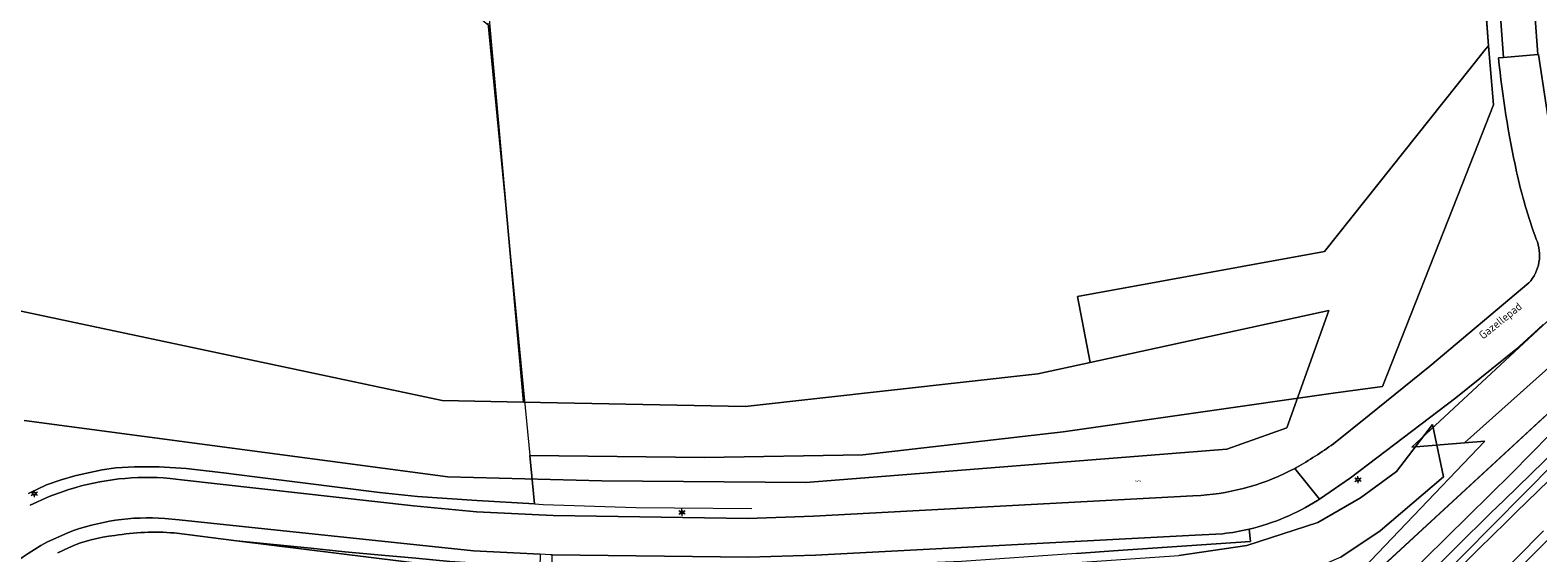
# Model space of a CAD drawing. Header units: metres. Extents: x 163628 to 167676, y 402708 to 405373.
# Tile 19 of 256: x 163997 to 164129, y 403200 to 403246. Entities that reach past the tile are written whole.
import ezdxf
from ezdxf.enums import TextEntityAlignment as Align

# ---------------------------------------------------------------- set-up
doc = ezdxf.new("R2010")
doc.units = ezdxf.units.M
doc.layers.get('0').update_dxf_attribs({"lineweight": 25})
for name, color, linetype, lineweight in [('X-CA190022.004-UO-BGT_Ondergrond$0$GE_201_SHDHek_Lijn_GEM', 253, 'X-CA190022.004-UO-BGT_Ondergrond$0$Hekwerk', 9), ('X-CA190022.004-UO-BGT_Ondergrond$0$GE_202_SHDMuur30cm_Lijn_GEM', 253, 'Continuous', 9), ('X-CA190022.004-UO-BGT_Ondergrond$0$GE_244_Taludlijn_Lijn_GEM', 253, 'Continuous', 9), ('X-CA190022.004-UO-BGT_Ondergrond$0$GE_251_SPRTrein_as_Lijn_GEM', 253, 'Continuous', 9), ('X-CA190022.004-UO-BGT_Ondergrond$0$GE_316_WGDFietspad_Vlak_GEM', 253, 'Continuous', 9), ('X-CA190022.004-UO-BGT_Ondergrond$0$GE_367_OWGBerm_groenvoorziening_grasenk_GEM', 253, 'Continuous', 9), ('X-CA190022.004-UO-BGT_Ondergrond$0$GE_401_OTDErf_Vlak_GEM', 253, 'Continuous', 9), ('X-CA190022.004-UO-BGT_Ondergrond$0$GE_477_BTDGroenvoorziening_Vlak_GEM', 253, 'Continuous', 9), ('X-CA190022.004-UO-BGT_Ondergrond$0$GE_478_BTDGroenvoorziening_bosplantsoen_GEM', 253, 'Continuous', 9), ('X-CA190022.004-UO-BGT_Ondergrond$0$GE_479_BTDGroenvoorziening_grasenkruida_GEM', 253, 'Continuous', 9), ('X-CA190022.004-UO-BGT_Ondergrond$0$GE_491_VGOHaag_Inrichtend_Vlak_GEM', 253, 'Continuous', 9), ('X-CA190022.004-UO-BGT_Ondergrond$0$GE_861_PALLichtmast_Punt_GEM', 253, 'Continuous', 9), ('X-CA190022.004-UO-BGT_Ondergrond$0$GE_884_PutGasput_Punt_GEM', 253, 'Continuous', 9), ('X-CA190022.004-UO-KAD_Percelen$0$B-WE-KG-GRENS_PERCEEL-GV', 150, 'Continuous', 9), ('X-CA190022.004-UO-TXT_Tekst 1op200$0$X-XX-AL-T35', 7, 'Continuous', 35)]:
    doc.layers.add(name, color=color, linetype=linetype, lineweight=lineweight)
doc.styles.add('X-CA190022.004-UO-BGT_Ondergrond$0$NLCS-ISO', font='NLCS-ISO.ttf')
doc.styles.add('X-CA190022.004-UO-BGT_Ondergrond$0$NLCS-ISO-M250-T30', font='NLCS-ISO.ttf', dxfattribs={"height": 0.75})
doc.styles.add('X-CA190022.004-UO-TXT_Tekst 1op200$0$NLCS-ISO-M200-T35', font='NLCS-ISO.ttf', dxfattribs={"height": 0.7})
doc.linetypes.add('X-CA190022.004-UO-BGT_Ondergrond$0$Hekwerk', pattern='A,5,-1.5,[2,dgnlstyle-Veghel.shx,S=0.007937,R=0,X=0,Y=0],-1.5', length=8)

# ---------------------------------------------------------------- blocks, each defined once
blk = doc.blocks.new('X-CA190022.004-UO-BGT_Ondergrond$0$N-SIE-WEG_LICHTMAST-SO')
h = blk.add_hatch(color=256)
h.paths.add_polyline_path([(1.2, 0.5, 0.658505), (-1.2, 0.5)])
h.paths.add_polyline_path([(-1.2, -0.5, 0.658505), (1.2, -0.5)])
at = {"flags": 128}
for points in [[(-2.2, 1.3), (-1.1, 0.6)], [(-1.2, 0.5), (1.2, 0.5)], [(0, 1.3), (0, 2.5)], [(1.1, 0.6), (2.2, 1.3)], [(-2.2, -1.3), (-1.1, -0.6)], [(-1.2, -0.5), (1.2, -0.5)], [(0, -1.3), (0, -2.5)], [(2.2, -1.3), (1.1, -0.6)]]:
    blk.add_lwpolyline(points, dxfattribs=at)
at = {"ltscale": 0.5}
blk.add_circle((0, 0), 1.27, dxfattribs=at)
at = {"style": 'X-CA190022.004-UO-BGT_Ondergrond$0$NLCS-ISO'}
blk.add_attdef('TYPE', text='', height=1.8, dxfattribs=at).set_placement((0, 2.5), align=Align.BOTTOM_CENTER)
blk = doc.blocks.new('X-CA190022.004-UO-BGT_Ondergrond$0$IMGEOLichtmastpaal')
at = {"xscale": 5, "yscale": 5, "zscale": 5}
blk.add_blockref('X-CA190022.004-UO-BGT_Ondergrond$0$N-SIE-WEG_LICHTMAST-SO', (0, 6.4), dxfattribs=at)
blk = doc.blocks.new('X-CA190022.004-UO-BGT_Ondergrond$0$IMGEOGasput')
at = {"insert": (-7, 3.4), "char_height": 6, "attachment_point": 1, "style": 'X-CA190022.004-UO-BGT_Ondergrond$0$NLCS-ISO-M250-T30'}
blk.add_mtext_dynamic_manual_height_columns('GAS', width=7.484, gutter_width=3.75, heights=[0], dxfattribs=at)

msp = doc.modelspace()

# ---------------------------------------------------------------- linework, layer by layer
at = {"layer": 'X-CA190022.004-UO-BGT_Ondergrond$0$GE_201_SHDHek_Lijn_GEM'}
for p, q in [((164124.471, 403244.666), (164123.405, 403259.221)), ((164036.848, 403246.646), (164040.512, 403208.765)), ((164124.922, 403239.497), (164124.471, 403244.666)), ((164122.163, 403232.497), (164124.922, 403239.497)), ((164115.198, 403214.83), (164122.163, 403232.497)), ((164110.859, 403214.249), (164115.198, 403214.83)), ((164087.239, 403210.858), (164110.859, 403214.249)), ((164069.671, 403208.844), (164087.239, 403210.858)), ((164040.512, 403208.765), (164055.81, 403208.602)), ((164055.81, 403208.602), (164069.671, 403208.844))]:
    msp.add_line(p, q, dxfattribs=at)
at = {"layer": 'X-CA190022.004-UO-BGT_Ondergrond$0$GE_202_SHDMuur30cm_Lijn_GEM'}
for p, q in [((163998.19, 403206.198), (163999.468, 403206.658)), ((163998.19, 403206.198), (163999.468, 403206.658)), ((163999.468, 403206.658), (164000.675, 403206.999)), ((163999.468, 403206.658), (164000.675, 403206.999)), ((164000.675, 403206.999), (164001.31, 403207.15)), ((164000.675, 403206.999), (164001.31, 403207.15)), ((164001.31, 403207.15), (164003.064, 403207.531)), ((164001.31, 403207.15), (164003.064, 403207.531)), ((164003.064, 403207.531), (164004.247, 403207.69)), ((164003.064, 403207.531), (164004.247, 403207.69)), ((164004.247, 403207.69), (164005.89, 403207.785)), ((164004.247, 403207.69), (164005.89, 403207.785)), ((164005.89, 403207.785), (164008.049, 403207.777)), ((164005.89, 403207.785), (164008.049, 403207.777)), ((164008.049, 403207.777), (164010.43, 403207.634)), ((164008.049, 403207.777), (164010.43, 403207.634)), ((164010.43, 403207.634), (164013.684, 403207.269)), ((164010.43, 403207.634), (164013.684, 403207.269)), ((164013.684, 403207.269), (164016.431, 403206.912)), ((164013.684, 403207.269), (164016.431, 403206.912)), ((164016.431, 403206.912), (164020.646, 403206.396)), ((164016.431, 403206.912), (164020.646, 403206.396)), ((163996.595, 403205.459), (163998.19, 403206.198)), ((163996.595, 403205.459), (163998.19, 403206.198)), ((164020.646, 403206.396), (164027.357, 403205.547)), ((164020.646, 403206.396), (164027.357, 403205.547)), ((164027.357, 403205.547), (164030.69, 403205.198)), ((164027.357, 403205.547), (164030.69, 403205.198)), ((164030.69, 403205.198), (164035.882, 403204.833)), ((164030.69, 403205.198), (164035.882, 403204.833)), ((164035.882, 403204.833), (164040.921, 403204.529)), ((164035.882, 403204.833), (164040.921, 403204.529)), ((164040.921, 403204.529), (164041.676, 403204.484)), ((164041.676, 403204.484), (164049.797, 403204.214)), ((164049.797, 403204.214), (164059.947, 403204.129))]:
    msp.add_line(p, q, dxfattribs=at)
at = {"layer": 'X-CA190022.004-UO-BGT_Ondergrond$0$GE_244_Taludlijn_Lijn_GEM'}
for p, q in [((164113.031, 403197.088), (164135.979, 403218.262)), ((164131.533, 403212.333), (164126.493, 403207.206)), ((164116.418, 403207.367), (164119.572, 403211.486)), ((164120.541, 403206.911), (164119.572, 403211.486)), ((164113.261, 403205.071), (164116.418, 403207.367)), ((164114.988, 403202.187), (164120.541, 403206.911)), ((164126.493, 403207.206), (164117.008, 403197.866)), ((164109.52, 403202.905), (164113.261, 403205.071)), ((164103.321, 403200.904), (164109.52, 403202.905)), ((164009.38, 403201.99), (164014.838, 403201.313)), ((164014.838, 403201.313), (164032.28, 403199.15)), ((164111.536, 403199.866), (164114.988, 403202.187)), ((164000.1, 403200.696), (163999.17, 403200.25)), ((164097.364, 403200.02), (164103.321, 403200.904))]:
    msp.add_line(p, q, dxfattribs=at)
for centre, radius, start, end in [((164005.496, 403188.508), 13.329, 95.74769, 113.87967), ((164007.648, 403181.071), 20.99, 85.26591, 99.56168)]:
    msp.add_arc(centre, radius, start, end, dxfattribs=at)
at = {"layer": 'X-CA190022.004-UO-BGT_Ondergrond$0$GE_251_SPRTrein_as_Lijn_GEM'}
for p, q in [((164135.436, 403214.253), (164125.861, 403204.877)), ((164126.911, 403203.806), (164136.429, 403213.126)), ((164114.699, 403192.416), (164130.235, 403208.098)), ((164121.942, 403193.672), (164133.984, 403205.731)), ((164116.16, 403188.87), (164129.281, 403202.19))]:
    msp.add_line(p, q, dxfattribs=at)
msp.add_arc((164454.085, 402865.471), 472.152, 134.04044, 137.28007, dxfattribs=at)
at = {"layer": 'X-CA190022.004-UO-BGT_Ondergrond$0$GE_251_SPRTrein_as_Lijn_GEM', "extrusion": (0, 0, -1)}
msp.add_arc((-164453.572, 402865.99), 469.923, 42.71455, 45.96179, dxfattribs=at)
at = {"layer": 'X-CA190022.004-UO-BGT_Ondergrond$0$GE_316_WGDFietspad_Vlak_GEM', "flags": 128}
for points in [[(164119.931, 403364.224), (164128.789, 403243.894), (164125.784, 403243.64), (164118.279, 403345.82), (164116.721, 403366.226)], [(164125.354, 403243.604), (164125.784, 403243.64), (164128.789, 403243.894), (164128.863, 403243.9), (164130.211, 403235.024), (164131.021, 403231.356)], [(164110.897, 403209.807), (164114.012, 403212.315), (164119.348, 403216.612), (164128, 403223.888)], [(164129.26, 403220.253), (164128.852, 403219.877), (164126.883, 403218.059), (164121.604, 403213.813), (164112.399, 403206.83), (164109.674, 403204.962), (164107.51, 403207.639), (164107.58, 403207.676), (164107.65, 403207.714)], [(164009.002, 403206.764), (164010.019, 403206.65), (164030.33, 403204.37), (164035.841, 403203.85), (164042.55, 403203.51), (164059.61, 403203.27), (164065.36, 403203.46), (164098.58, 403205.24), (164099.282, 403205.278)], [(164107.51, 403207.639), (164109.674, 403204.962), (164109.499, 403204.842)], [(163996.754, 403204.427), (163998.419, 403205.175), (164000.135, 403205.795)], [(164101.214, 403201.928), (164098.775, 403201.8), (164065.53, 403200.05), (164059.66, 403199.87), (164042.483, 403200.078), (164042.29, 403200.08), (164041.435, 403200.123), (164035.57, 403200.42), (164009.8, 403203.13), (164008.548, 403203.262)], [(164000.052, 403202.01), (163998.27, 403201.21)]]:
    msp.add_lwpolyline(points, dxfattribs=at)
at = {"layer": 'X-CA190022.004-UO-BGT_Ondergrond$0$GE_316_WGDFietspad_Vlak_GEM', "extrusion": (0, 0, -1)}
for centre, radius, start, end in [((-164213.005, 403252.374), 88.089, 347.71648, 354.28633), ((-164169.408, 403242.85), 43.463, 339.63593, 347.75728), ((-164006.982, 403184.195), 22.659, 72.41192, 95.11483), ((-164098.952, 403221.593), 19.795, 237.80445, 256.71457), ((-164098.89, 403221.951), 20.158, 256.77779, 263.38066)]:
    msp.add_arc(centre, radius, start, end, dxfattribs=at)
at = {"layer": 'X-CA190022.004-UO-BGT_Ondergrond$0$GE_316_WGDFietspad_Vlak_GEM'}
for centre, radius, start, end in [((164125.349, 403226.32), 3.598, 317.46512, 22.98607), ((164089.321, 403239.713), 36.877, 299.80317, 305.80808), ((164097.83, 403225.855), 20.628, 274.0358, 297.98555), ((164007.112, 403183.557), 19.757, 85.83066, 110.93529), ((164008.305, 403182.49), 21.24, 118.19241, 146.3669)]:
    msp.add_arc(centre, radius, start, end, dxfattribs=at)
at = {"layer": 'X-CA190022.004-UO-BGT_Ondergrond$0$GE_367_OWGBerm_groenvoorziening_grasenk_GEM', "flags": 128}
for points in [[(164131.021, 403231.356), (164130.211, 403235.024), (164128.863, 403243.9), (164128.789, 403243.894), (164119.931, 403364.224)], [(164118.279, 403345.82), (164125.784, 403243.64), (164125.354, 403243.604)], [(163996.595, 403205.459), (163998.19, 403206.198), (163999.468, 403206.658), (164000.675, 403206.999), (164001.31, 403207.15), (164003.064, 403207.531), (164004.247, 403207.69), (164005.89, 403207.785), (164008.049, 403207.777), (164010.43, 403207.634), (164013.684, 403207.269), (164016.431, 403206.912), (164020.646, 403206.396), (164027.357, 403205.547), (164030.69, 403205.198), (164035.882, 403204.833), (164040.921, 403204.529), (164040.512, 403208.765), (164055.81, 403208.602), (164069.671, 403208.844), (164087.239, 403210.858), (164110.859, 403214.249), (164115.198, 403214.83), (164122.163, 403232.497), (164124.922, 403239.497), (164124.471, 403244.666), (164123.405, 403259.221)], [(164128, 403223.888), (164119.348, 403216.612), (164114.012, 403212.315), (164110.897, 403209.807)], [(164037.927, 403105.311), (164042.371, 403110.676), (164050.212, 403119.657), (164054.379, 403124.429), (164060.936, 403132.053), (164061.111, 403131.925), (164061.663, 403132.621), (164061.517, 403132.729), (164065.913, 403137.84), (164073.955, 403148.27), (164083.469, 403160.344), (164095.034, 403174.186), (164105.403, 403185.653), (164117.008, 403197.866), (164126.493, 403207.206), (164131.533, 403212.333)], [(164099.282, 403205.278), (164098.58, 403205.24), (164065.36, 403203.46), (164059.61, 403203.27), (164042.55, 403203.51), (164035.841, 403203.85), (164030.33, 403204.37), (164010.019, 403206.65), (164009.002, 403206.764)], [(164107.65, 403207.714), (164107.58, 403207.676), (164107.51, 403207.639)], [(164000.135, 403205.795), (163998.419, 403205.175), (163996.754, 403204.427)], [(164008.548, 403203.262), (164009.8, 403203.13), (164035.57, 403200.42), (164041.435, 403200.123), (164041.391, 403199.007), (164039.686, 403199.114), (164037.398, 403199.257), (164037.367, 403199.259), (164036.266, 403199.328), (164035.645, 403199.367), (164035.384, 403199.383), (164035.337, 403199.386), (164034.863, 403199.416), (164033.509, 403199.501), (164030.535, 403199.776), (164027.517, 403200.056), (164024.321, 403200.352), (164021.339, 403200.654), (164014.838, 403201.313), (164009.38, 403201.99)], [(163998.27, 403201.21), (164000.052, 403202.01)], [(164103.501, 403202.328), (164103.639, 403201.245), (164092.03, 403200.444), (164088.381, 403200.193), (164078.332, 403199.5), (164059.906, 403198.742), (164056.906, 403198.744), (164055.424, 403198.763), (164053.845, 403198.783), (164053.312, 403198.79), (164051.379, 403198.814), (164049.126, 403198.842), (164045.334, 403198.89), (164042.745, 403198.922), (164042.465, 403198.939), (164042.483, 403200.078), (164059.66, 403199.87), (164065.53, 403200.05), (164098.775, 403201.8), (164101.214, 403201.928)], [(164000.1, 403200.696), (163999.17, 403200.25)]]:
    msp.add_lwpolyline(points, dxfattribs=at)
at = {"layer": 'X-CA190022.004-UO-BGT_Ondergrond$0$GE_367_OWGBerm_groenvoorziening_grasenk_GEM'}
for centre, radius, start, end in [((164213.005, 403252.374), 88.089, 185.71367, 192.28352), ((164169.408, 403242.85), 43.463, 192.24272, 200.36407), ((164006.982, 403184.195), 22.659, 84.88517, 107.58808), ((164005.496, 403188.508), 13.329, 95.74769, 113.87967), ((164007.648, 403181.071), 20.99, 85.26591, 99.56168), ((164098.89, 403221.951), 20.158, 276.61934, 283.22221)]:
    msp.add_arc(centre, radius, start, end, dxfattribs=at)
at = {"layer": 'X-CA190022.004-UO-BGT_Ondergrond$0$GE_367_OWGBerm_groenvoorziening_grasenk_GEM', "extrusion": (0, 0, -1)}
for centre, radius, start, end in [((-164125.349, 403226.32), 3.598, 157.01393, 222.53488), ((-164089.321, 403239.713), 36.877, 234.19192, 240.19683), ((-164097.83, 403225.855), 20.628, 242.01445, 265.9642), ((-164007.112, 403183.557), 19.757, 69.06471, 94.16934), ((-164008.305, 403182.49), 21.24, 33.6331, 61.80759)]:
    msp.add_arc(centre, radius, start, end, dxfattribs=at)
at = {"layer": 'X-CA190022.004-UO-BGT_Ondergrond$0$GE_401_OTDErf_Vlak_GEM', "flags": 128}
for points in [[(164123.405, 403259.221), (164124.471, 403244.666), (164124.922, 403239.497), (164122.163, 403232.497), (164115.198, 403214.83), (164110.859, 403214.249), (164087.239, 403210.858), (164069.671, 403208.844), (164055.81, 403208.602), (164040.512, 403208.765), (164040.921, 403204.529), (164035.882, 403204.833), (164030.69, 403205.198), (164027.357, 403205.547), (164020.646, 403206.396), (164016.431, 403206.912), (164013.684, 403207.269), (164010.43, 403207.634), (164008.049, 403207.777), (164005.89, 403207.785), (164004.247, 403207.69), (164003.064, 403207.531), (164001.31, 403207.15), (164000.675, 403206.999), (163999.468, 403206.658), (163998.19, 403206.198), (163996.595, 403205.459)], [(164108.963, 403198.775), (164105.648, 403198.116), (164099.769, 403197.61), (164079.26, 403197.35), (164058.4, 403195.95), (164053.833, 403196.096), (164053.842, 403198.287), (164055.34, 403198.268), (164057.47, 403198.24), (164076.99, 403198.97), (164086.783, 403199.286), (164097.364, 403200.02), (164103.321, 403200.904), (164109.52, 403202.905), (164113.261, 403205.071), (164116.418, 403207.367), (164119.572, 403211.486), (164120.541, 403206.911), (164114.988, 403202.187), (164111.536, 403199.866), (164108.963, 403198.775)]]:
    msp.add_lwpolyline(points, dxfattribs=at)
at = {"layer": 'X-CA190022.004-UO-BGT_Ondergrond$0$GE_477_BTDGroenvoorziening_Vlak_GEM', "flags": 128}
msp.add_lwpolyline([(164034.863, 403199.416), (164035.337, 403199.386), (164035.384, 403199.383), (164035.645, 403199.367), (164036.266, 403199.328), (164037.367, 403199.259), (164037.398, 403199.257), (164039.686, 403199.114), (164041.391, 403199.007), (164041.373, 403198.529), (164032.28, 403199.15), (164014.838, 403201.313), (164021.339, 403200.654), (164024.321, 403200.352), (164027.517, 403200.056), (164030.535, 403199.776), (164033.509, 403199.501), (164034.863, 403199.416)], dxfattribs=at)
at = {"layer": 'X-CA190022.004-UO-BGT_Ondergrond$0$GE_478_BTDGroenvoorziening_bosplantsoen_GEM', "flags": 128}
for points in [[(164009.38, 403201.99), (164014.838, 403201.313), (164032.28, 403199.15), (164041.373, 403198.529), (164042.457, 403198.455), (164053.842, 403198.287), (164053.833, 403196.096), (164043.11, 403196.44), (164031.71, 403196.69), (164012.356, 403198.591)], [(163999.17, 403200.25), (164000.1, 403200.696)]]:
    msp.add_lwpolyline(points, dxfattribs=at)
at = {"layer": 'X-CA190022.004-UO-BGT_Ondergrond$0$GE_478_BTDGroenvoorziening_bosplantsoen_GEM', "extrusion": (0, 0, -1)}
for centre, radius, start, end in [((-164005.496, 403188.508), 13.329, 66.12033, 84.25231), ((-164007.648, 403181.071), 20.99, 80.43832, 94.73409)]:
    msp.add_arc(centre, radius, start, end, dxfattribs=at)
at = {"layer": 'X-CA190022.004-UO-BGT_Ondergrond$0$GE_479_BTDGroenvoorziening_grasenkruida_GEM', "flags": 128}
for points in [[(164109.499, 403204.842), (164109.674, 403204.962), (164112.399, 403206.83), (164121.604, 403213.813), (164126.883, 403218.059), (164128.852, 403219.877), (164129.26, 403220.253)], [(164117.008, 403197.866), (164105.403, 403185.653), (164095.034, 403174.186), (164083.469, 403160.344), (164073.955, 403148.27), (164065.913, 403137.84), (164061.517, 403132.729), (164059.914, 403133.986), (164062.857, 403137.403), (164063.28, 403137.913), (164071.808, 403148.188), (164078.178, 403155.857), (164088.841, 403168.852), (164096.291, 403177.817), (164108.744, 403192.752), (164110.619, 403195.145), (164112.376, 403196.745), (164113.031, 403197.088), (164135.979, 403218.262)], [(164135.979, 403218.262), (164113.031, 403197.088)], [(164131.533, 403212.333), (164126.493, 403207.206), (164117.008, 403197.866)], [(164111.536, 403199.866), (164114.988, 403202.187), (164120.541, 403206.911), (164119.572, 403211.486), (164116.418, 403207.367), (164113.261, 403205.071), (164109.52, 403202.905), (164103.321, 403200.904), (164097.364, 403200.02)], [(164088.381, 403200.193), (164092.03, 403200.444), (164103.639, 403201.245), (164103.501, 403202.328)]]:
    msp.add_lwpolyline(points, dxfattribs=at)
at = {"layer": 'X-CA190022.004-UO-BGT_Ondergrond$0$GE_479_BTDGroenvoorziening_grasenkruida_GEM'}
msp.add_arc((164098.952, 403221.593), 19.795, 283.28543, 302.19555, dxfattribs=at)
at = {"layer": 'X-CA190022.004-UO-BGT_Ondergrond$0$GE_491_VGOHaag_Inrichtend_Vlak_GEM', "flags": 128}
msp.add_lwpolyline([(164014.838, 403201.313), (164021.339, 403200.654), (164024.321, 403200.352), (164027.517, 403200.056), (164030.535, 403199.776), (164033.509, 403199.501), (164034.863, 403199.416), (164035.337, 403199.386), (164035.384, 403199.383), (164035.645, 403199.367), (164036.266, 403199.328), (164037.367, 403199.259), (164037.398, 403199.257), (164039.686, 403199.114), (164041.391, 403199.007), (164041.373, 403198.529), (164032.28, 403199.15), (164014.838, 403201.313)], dxfattribs=at)
at = {"layer": 'X-CA190022.004-UO-KAD_Percelen$0$B-WE-KG-GRENS_PERCEEL-GV', "flags": 128}
for points in [[(164089.583, 403216.935), (164088.484, 403222.695), (164110.121, 403226.655), (164124.014, 403244.093), (164124.081, 403244.177), (164124.471, 403244.666), (164115.946, 403361.042), (164115.798, 403363.076), (164090.229, 403384.109), (164089.457, 403384.744), (164089.594, 403383.336), (164060.384, 403347.772), (164031.148, 403312.178), (164033.768, 403282.812), (164037.022, 403246.337), (164039.956, 403213.457), (164059.365, 403213.073), (164085, 403215.942)], [(163982.109, 403291.509), (163988.217, 403223.063), (164032.827, 403213.599), (164039.956, 403213.457), (164037.022, 403246.337)], [(164165.26, 403248.169), (164147.742, 403231.928), (164144.727, 403234.565), (164117.766, 403209.495), (164122.385, 403209.876), (164142.283, 403227.678), (164144.261, 403225.589), (164157.431, 403237.686), (164167.018, 403246.185)]]:
    msp.add_lwpolyline(points, close=True, dxfattribs=at)
for points in [[(164115.946, 403361.042), (164124.471, 403244.666), (164124.081, 403244.177), (164124.014, 403244.093), (164110.121, 403226.655), (164088.484, 403222.695), (164089.583, 403216.935), (164110.502, 403221.473), (164106.825, 403211.207), (164101.57, 403209.331), (164064.688, 403206.417), (164046.812, 403206.568), (164033.327, 403206.916), (163996.216, 403211.855)], [(163992.826, 403182.499), (163997.274, 403190.392), (164002.602, 403194.402), (164007.717, 403196.092), (164012.586, 403196.489), (164025.53, 403196.047), (164053.928, 403195.784), (164053.307, 403194.256), (164078.696, 403196.309), (164113.537, 403198.916), (164124.144, 403210.021), (164122.385, 403209.876), (164117.766, 403209.495), (164144.727, 403234.565), (164147.742, 403231.928), (164165.26, 403248.169)], [(164142.283, 403227.678), (164122.385, 403209.876), (164124.144, 403210.021), (164113.537, 403198.916), (164086.457, 403170.565), (164058.713, 403139.694), (164052.698, 403133), (164031.54, 403108.707), (164029.643, 403106.577), (164030.703, 403105.659), (164032.311, 403104.265), (164019.847, 403089.967), (164030.484, 403080.863), (164063.752, 403119.175), (164078.609, 403136.396), (164086.328, 403144.903), (164094.411, 403154.328), (164122.152, 403184.202), (164126.647, 403188.852), (164140.305, 403202.406)], [(163996.216, 403211.855), (164033.327, 403206.916), (164046.812, 403206.568), (164064.688, 403206.417), (164101.57, 403209.331), (164106.825, 403211.207), (164110.502, 403221.473), (164089.583, 403216.935), (164085, 403215.942), (164059.365, 403213.073), (164039.956, 403213.457), (164032.827, 403213.599), (163988.217, 403223.063)]]:
    msp.add_lwpolyline(points, dxfattribs=at)

# ---------------------------------------------------------------- block references
at = {"layer": 'X-CA190022.004-UO-BGT_Ondergrond$0$GE_861_PALLichtmast_Punt_GEM', "xscale": 0.025, "yscale": 0.025, "zscale": 0.025}
for p in [(164113.04, 403206.5), (163997.109, 403205.27), (164053.839, 403203.63)]:
    msp.add_blockref('X-CA190022.004-UO-BGT_Ondergrond$0$IMGEOLichtmastpaal', p, dxfattribs=at)
at = {"layer": 'X-CA190022.004-UO-BGT_Ondergrond$0$GE_884_PutGasput_Punt_GEM', "xscale": 0.03, "yscale": 0.03, "zscale": 0.02}
msp.add_blockref('X-CA190022.004-UO-BGT_Ondergrond$0$IMGEOGasput', (164093.773, 403206.54), dxfattribs=at)

# ---------------------------------------------------------------- texts
at = {"layer": 'X-CA190022.004-UO-TXT_Tekst 1op200$0$X-XX-AL-T35', "insert": (164123.556, 403219.472), "char_height": 0.7, "attachment_point": 1, "rotation": 38.67285, "style": 'X-CA190022.004-UO-TXT_Tekst 1op200$0$NLCS-ISO-M200-T35'}
msp.add_mtext_dynamic_manual_height_columns('Gazellepad', width=13.81928, gutter_width=8.75, heights=[0], dxfattribs=at)

doc.saveas('drawing.dxf')
